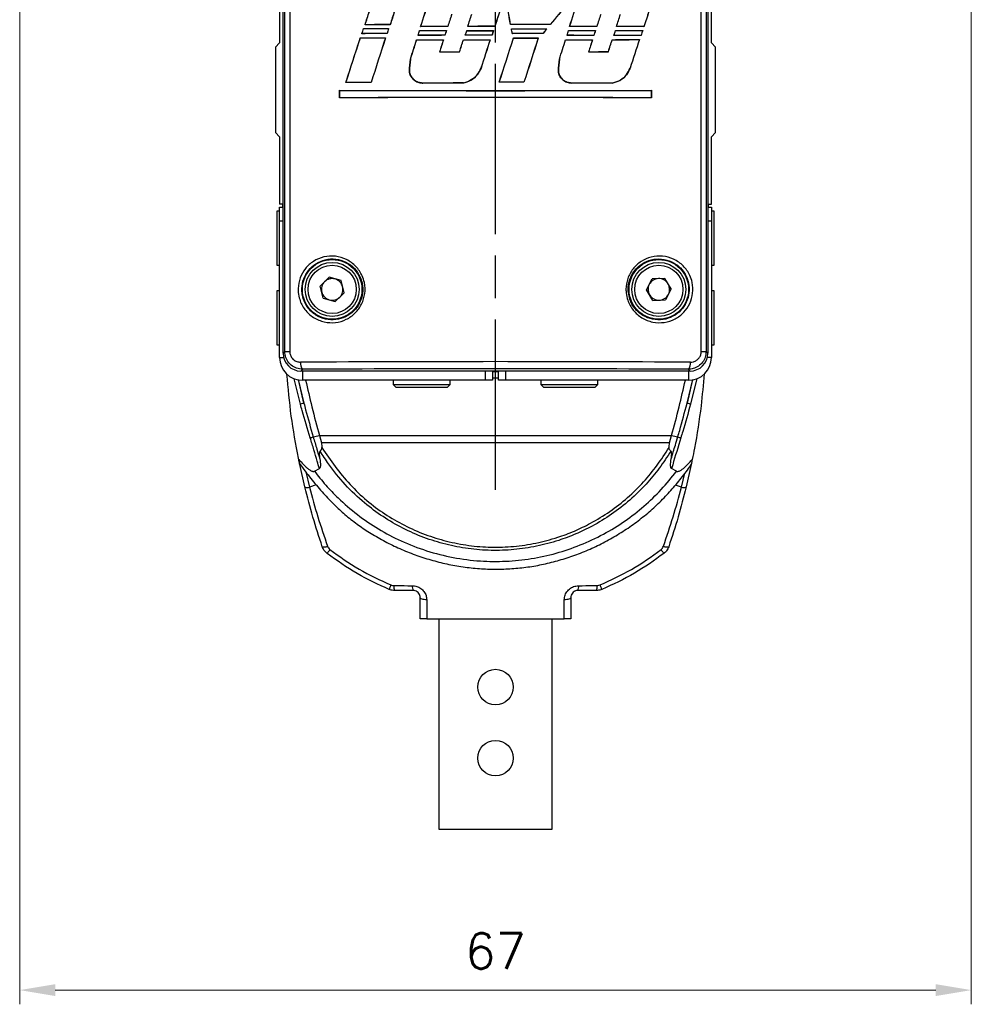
# Model space of a CAD drawing. Header units: millimetres. Extents: x 399 to 6076, y -1991 to 1602.
# Tile 84 of 256: x 4781 to 4848, y -1161 to -1092. Entities that reach past the tile are written whole.
import ezdxf

# ---------------------------------------------------------------- set-up
doc = ezdxf.new("R2010")
doc.units = ezdxf.units.MM
doc.linetypes.add('AM_ISO08W050', pattern=[18, 12, -1.5, 3, -1.5])
doc.layers.add('AM_5', color=3, linetype='Continuous', lineweight=25)
doc.layers.add('AM_7', color=4, linetype='AM_ISO08W050', lineweight=25)
doc.layers.add('S20', color=7, linetype='Continuous')
doc.styles.add('尺寸標註', font='romans.shx', dxfattribs={"bigfont": 'CHINESET.SHX'})
doc.dimstyles.new('CNS1$0', dxfattribs={"dimtxt": 2.5, "dimasz": 2.5, "dimexe": 1, "dimexo": 1, "dimgap": 1.5, "dimtad": 1, "dimtoh": 1, "dimdec": 1, "dimdsep": 46, "dimtxsty": '尺寸標註', "dimcen": 0, "dimclrd": 2, "dimclre": 2, "dimclrt": 1, "dimadec": 0, "dimazin": 2, "dimtp": 0.1, "dimtm": 0.1, "dimtfac": 0.71, "dimtdec": 1, "dimtmove": 0, "dimatfit": 0, "dimfxl": 0, "dimlwd": 13, "dimlwe": 13, "dimarcsym": 0})

# ---------------------------------------------------------------- blocks, each defined once
blk = doc.blocks.new('*D352')
at = {"layer": 'AM_5', "color": 2, "lineweight": 13}
for p, q in [((4780.655, -1063.644), (4780.655, -1161.48)), ((4847.655, -1063.644), (4847.655, -1161.48)), ((4783.155, -1160.48), (4845.155, -1160.48))]:
    blk.add_line(p, q, dxfattribs=at)
at = {"layer": 'AM_5', "color": 2}
for points in [[(4783.155, -1160.063), (4783.155, -1160.897), (4780.655, -1160.48)], [(4845.155, -1160.063), (4845.155, -1160.897), (4847.655, -1160.48)]]:
    blk.add_solid(points, dxfattribs=at)
at = {"layer": 'Defpoints', "color": 0}
for p in [(4780.655, -1062.644), (4847.655, -1062.644), (4847.655, -1160.48)]:
    blk.add_point(p, dxfattribs=at)
at = {"layer": 'AM_5', "color": 1, "insert": (4814.155, -1157.73), "char_height": 2.5, "attachment_point": 5, "style": '尺寸標註'}
blk.add_mtext('67', dxfattribs=at)
blk = doc.blocks.new('S20-左視-02')
at = {"layer": 'S20', "linetype": 'Continuous', "lineweight": 25}
for p, q in [((-14.95, -17.211), (-14.95, 30.239)), ((-14.829, -17.09), (-14.829, 30.118)), ((-14.487, 30.118), (-14.487, -17.09)), ((14.487, -17.09), (14.487, 30.118)), ((14.829, 30.118), (14.829, -17.09)), ((14.95, 30.239), (14.95, -17.211)), ((-15.2, 24.292), (-15.2, 4.639)), ((15.2, 4.639), (15.2, 24.292)), ((-9.289, 5.656), (-9.287, 5.652)), ((-9.187, 5.923), (-9.182, 5.926)), ((-7.523, 5.65), (-7.528, 5.646)), ((-7.414, 5.928), (-7.416, 5.932)), ((-5.271, 5.802), (-5.266, 5.806)), ((-3.357, 5.805), (-3.36, 5.809)), ((-1.951, 5.807), (-1.946, 5.81)), ((-0.045, 5.807), (-0.048, 5.811)), ((1.062, 5.939), (1.065, 5.942)), ((1.115, 5.639), (1.119, 5.636)), ((3.621, 5.642), (3.614, 5.638)), ((3.855, 5.936), (3.854, 5.939)), ((5.214, 5.802), (5.219, 5.806)), ((7.133, 5.798), (7.13, 5.801)), ((8.515, 5.794), (8.52, 5.797)), ((10.455, 5.786), (10.452, 5.79)), ((-9.518, 5.007), (-9.516, 5.004)), ((-9.407, 5.294), (-9.402, 5.298)), ((-7.746, 5.001), (-7.751, 4.998)), ((-7.636, 5.3), (-7.639, 5.303)), ((-5.551, 4.864), (-5.548, 4.861)), ((-5.45, 5.174), (-5.445, 5.178)), ((-5.34, 5.513), (-5.337, 5.51)), ((-3.664, 4.861), (-3.668, 4.857)), ((-3.561, 5.177), (-3.564, 5.181)), ((-3.453, 5.51), (-3.458, 5.507)), ((-2.259, 4.859), (-2.256, 4.856)), ((-2.13, 5.179), (-2.125, 5.182)), ((-2.023, 5.509), (-2.02, 5.505)), ((-0.379, 4.858), (-0.384, 4.855)), ((-0.249, 5.18), (-0.252, 5.183)), ((-0.143, 5.508), (-0.148, 5.504)), ((1.183, 5.311), (1.186, 5.314)), ((1.265, 4.99), (1.267, 4.986)), ((3.011, 4.991), (3.006, 4.988)), ((3.347, 5.309), (3.345, 5.312)), ((4.934, 4.863), (4.937, 4.859)), ((5.035, 5.175), (5.04, 5.178)), ((5.145, 5.513), (5.147, 5.509)), ((6.83, 4.867), (6.825, 4.864)), ((6.928, 5.17), (6.926, 5.174)), ((7.041, 5.517), (7.036, 5.514)), ((8.217, 4.871), (8.219, 4.868)), ((8.337, 5.166), (8.342, 5.17)), ((8.452, 5.522), (8.455, 5.518)), ((10.133, 4.878), (10.128, 4.875)), ((10.25, 5.159), (10.247, 5.163)), ((10.37, 5.529), (10.365, 5.525)), ((-15.2, 4.639), (-15.5, 4.339)), ((-15.5, 4.339), (-15.5, -1.661)), ((15.5, 4.339), (15.2, 4.639)), ((15.5, -1.661), (15.5, 4.339)), ((-6.061, 2.873), (-5.989, 3.505)), ((-5.986, 3.504), (-6.058, 2.873)), ((-5.989, 3.505), (-5.986, 3.504)), ((-3.936, 4.021), (-3.941, 4.017)), ((-2.532, 4.019), (-2.529, 4.016)), ((4.426, 2.873), (4.498, 3.505)), ((4.501, 3.504), (4.43, 2.873)), ((4.498, 3.505), (4.501, 3.504)), ((6.556, 4.026), (6.551, 4.023)), ((7.944, 4.03), (7.947, 4.026)), ((-6.061, 2.873), (-6.058, 2.873)), ((-1.019, 2.869), (-1.022, 2.87)), ((4.426, 2.873), (4.43, 2.873)), ((9.482, 2.863), (9.478, 2.865)), ((-10.538, 1.849), (-10.533, 1.852)), ((-8.755, 1.856), (-8.757, 1.859)), ((-5.119, 1.814), (-5.119, 1.818)), ((-2.26, 1.818), (-2.261, 1.822)), ((0.262, 1.87), (0.266, 1.874)), ((2.006, 1.87), (2.003, 1.873)), ((5.365, 1.814), (5.365, 1.817)), ((8.225, 1.806), (8.225, 1.81)), ((-10.98, 0.775), (-10.98, 1.307)), ((-10.98, 1.307), (-10.976, 1.303)), ((-10.98, 0.775), (-10.976, 0.779)), ((-10.976, 1.303), (-10.976, 0.779)), ((10.98, 1.307), (10.976, 1.303)), ((10.976, 0.779), (10.976, 1.303)), ((10.98, 0.775), (10.976, 0.779)), ((10.98, 1.307), (10.98, 0.775)), ((-15.5, -1.661), (-15.2, -1.961)), ((-15.2, -1.961), (-15.2, -6.711)), ((15.2, -1.961), (15.5, -1.661)), ((15.2, -6.711), (15.2, -1.961)), ((-14.95, -6.711), (-15.2, -6.711)), ((-15.2, -6.911), (-14.95, -6.911)), ((-15.2, -7.911), (-15.2, -6.911)), ((-15.008, -6.711), (-15.008, -6.911)), ((14.95, -6.711), (15.2, -6.711)), ((14.95, -6.911), (15.2, -6.911)), ((15.008, -6.911), (15.008, -6.711)), ((15.2, -6.911), (15.2, -7.911)), ((-15.4, -7.211), (-15.4, -11.011)), ((-15.2, -7.211), (-15.4, -7.211)), ((15.4, -7.211), (15.2, -7.211)), ((15.4, -9.138), (15.4, -7.211)), ((-14.95, -7.911), (-15.2, -7.911)), ((-15.2, -14.711), (-15.2, -7.911)), ((15.2, -7.911), (14.95, -7.911)), ((15.2, -7.911), (15.2, -14.711)), ((15.4, -11.011), (15.4, -9.138)), ((-15.4, -11.011), (-15.2, -11.011)), ((15.2, -11.011), (15.4, -11.011)), ((-12.346, -12.477), (-11.721, -11.861)), ((-12.125, -13.327), (-12.346, -12.477)), ((-10.875, -12.095), (-11.721, -11.861)), ((-10.654, -12.944), (-10.875, -12.095)), ((10.623, -12.74), (11.036, -11.966)), ((11.913, -11.937), (11.036, -11.966)), ((12.377, -12.682), (11.913, -11.937)), ((-15.4, -12.811), (-15.4, -16.611)), ((-15.2, -12.811), (-15.4, -12.811)), ((-10.654, -12.944), (-11.279, -13.56)), ((11.087, -13.485), (10.623, -12.74)), ((12.377, -12.682), (11.964, -13.456)), ((15.4, -12.811), (15.2, -12.811)), ((15.4, -14.738), (15.4, -12.811)), ((-12.125, -13.327), (-11.279, -13.56)), ((11.087, -13.485), (11.964, -13.456)), ((-15.2, -17.511), (-15.2, -14.711)), ((15.2, -14.711), (15.2, -17.511)), ((15.4, -16.611), (15.4, -14.738)), ((-15.4, -16.611), (-15.2, -16.611)), ((15.2, -16.611), (15.4, -16.611)), ((-14.95, -17.211), (-14.829, -17.09)), ((-14.829, -17.09), (-14.487, -17.09)), ((14.487, -17.09), (14.829, -17.09)), ((14.829, -17.09), (14.95, -17.211)), ((-15.2, -17.511), (-14.914, -17.511)), ((15.2, -17.511), (14.914, -17.511)), ((-13.575, -18.335), (-13.7, -18.461)), ((13.7, -18.461), (-13.7, -18.461)), ((-13.6, -18.461), (-13.6, -19.111)), ((-0.7, -19.111), (-0.7, -18.461)), ((0.242, -18.511), (-0.242, -18.511)), ((-0.2, -18.511), (-0.2, -19.111)), ((0.2, -19.111), (0.2, -18.511)), ((0.7, -18.461), (0.7, -19.111)), ((13.7, -18.461), (13.575, -18.335)), ((13.6, -18.461), (13.6, -19.111)), ((-13.731, -20.795), (-14.182, -19)), ((-13.903, -19.054), (-13.484, -20.73)), ((-13.484, -20.73), (-13.881, -19.044)), ((-0.7, -19.111), (-13.6, -19.111)), ((-7.2, -19.111), (-7.2, -19.411)), ((-7.2, -19.411), (-7, -19.611)), ((-7.2, -19.411), (-4.106, -19.411)), ((-4.106, -19.411), (-3.2, -19.411)), ((-3.4, -19.611), (-3.2, -19.411)), ((-3.2, -19.411), (-3.2, -19.111)), ((-0.2, -19.111), (-0.7, -19.111)), ((0.2, -18.969), (-0.2, -18.969)), ((0.7, -19.111), (0.2, -19.111)), ((13.6, -19.111), (0.7, -19.111)), ((3.2, -19.111), (3.2, -19.411)), ((3.2, -19.411), (3.4, -19.611)), ((3.2, -19.411), (6.294, -19.411)), ((6.294, -19.411), (7.2, -19.411)), ((7, -19.611), (7.2, -19.411)), ((7.2, -19.411), (7.2, -19.111)), ((13.881, -19.044), (13.484, -20.73)), ((13.484, -20.73), (13.904, -19.049)), ((14.184, -18.992), (13.731, -20.795)), ((-4.216, -19.611), (-7, -19.611)), ((-3.4, -19.611), (-4.216, -19.611)), ((6.184, -19.611), (3.4, -19.611)), ((7, -19.611), (6.184, -19.611)), ((-13.484, -20.73), (-13.731, -20.795)), ((13.731, -20.795), (13.484, -20.73)), ((-12.402, -22.998), (-12.249, -23.514)), ((-12.402, -22.998), (12.402, -22.998)), ((12.249, -23.514), (-12.249, -23.514)), ((12.249, -23.514), (12.402, -22.998)), ((-13.422, -26.62), (-13.78, -25.044)), ((-13.36, -25.559), (-13.096, -26.632)), ((-12.75, -25.513), (-12.402, -25.332)), ((12.75, -25.513), (12.402, -25.332)), ((13.78, -25.044), (13.422, -26.62)), ((13.096, -26.632), (13.335, -25.659)), ((-12.629, -26.473), (-13.096, -26.632)), ((13.096, -26.632), (12.67, -26.487)), ((-5.8, -33.911), (-7.105, -33.911)), ((7.105, -33.911), (5.8, -33.911)), ((-5.3, -35.911), (-5.3, -34.411)), ((5.3, -34.411), (5.3, -35.911)), ((-4, -35.911), (-4, -50.711)), ((4, -50.711), (4, -35.911)), ((-4, -50.711), (4, -50.711))]:
    blk.add_line(p, q, dxfattribs=at)
at = {"layer": 'S20', "linetype": 'Continuous', "lineweight": 25, "flags": 128}
for points in [[(-11.654, -31.03), (-11.698, -31.086), (-11.738, -31.138), (-11.773, -31.184), (-11.804, -31.224), (-11.828, -31.255), (-11.846, -31.279), (-11.857, -31.293), (-11.861, -31.298)], [(11.861, -31.298), (11.857, -31.293), (11.846, -31.279), (11.828, -31.255), (11.804, -31.224), (11.773, -31.184), (11.738, -31.138), (11.698, -31.086), (11.654, -31.03)], [(-7.359, -33.522), (-7.387, -33.587), (-7.412, -33.648), (-7.434, -33.702), (-7.453, -33.748), (-7.469, -33.785), (-7.48, -33.812), (-7.487, -33.828), (-7.489, -33.834)], [(7.489, -33.834), (7.487, -33.828), (7.48, -33.812), (7.469, -33.785), (7.453, -33.748), (7.434, -33.702), (7.412, -33.648), (7.387, -33.587), (7.359, -33.522)], [(-4.84, -34.564), (-4.931, -34.559), (-5.019, -34.549), (-5.098, -34.534), (-5.167, -34.515), (-5.224, -34.492), (-5.266, -34.467), (-5.291, -34.439), (-5.3, -34.411)], [(5.3, -34.411), (5.291, -34.439), (5.266, -34.467), (5.224, -34.492), (5.167, -34.515), (5.098, -34.534), (5.019, -34.549), (4.931, -34.559), (4.84, -34.564)]]:
    blk.add_lwpolyline(points, dxfattribs=at)
at = {"layer": 'S20', "linetype": 'Continuous', "lineweight": 25}
for centre, radius in [((-11.5, -12.711), 2.1), ((-11.5, -12.711), 1.9), ((-11.5, -12.711), 1.7), ((11.5, -12.711), 2.1), ((11.5, -12.711), 1.9), ((11.5, -12.711), 1.7), ((0, -40.711), 1.25), ((0, -45.711), 1.25)]:
    blk.add_circle(centre, radius, dxfattribs=at)
for centre, radius, start, end in [((-11.5, -12.711), 0.76, 134.59103, 194.59103), ((-11.5, -12.711), 0.76, 74.59103, 134.59103), ((-11.5, -12.711), 0.76, 14.59103, 74.59103), ((11.5, -12.711), 0.76, 151.89221, 211.89221), ((11.5, -12.711), 0.76, 91.89221, 151.89221), ((11.5, -12.711), 0.76, 31.89221, 91.89221), ((11.5, -12.711), 0.76, 331.89221, 31.89221), ((-11.5, -12.711), 0.76, 194.59103, 254.59103), ((-11.5, -12.711), 0.76, 314.59103, 14.59103), ((11.5, -12.711), 0.76, 211.89221, 271.89221), ((11.5, -12.711), 0.76, 271.89221, 331.89221), ((-11.5, -12.711), 0.76, 254.59103, 314.59103), ((-13.6, -17.511), 1.6, 180, 270), ((-13.178, -17.944), 0.558, 168.79548, 224.60772), ((13.178, -17.944), 0.558, 315.39228, 11.20452), ((13.6, -17.511), 1.6, 270, 0), ((-16.442, -12.676), 11.023, 287.94268, 289.09158), ((-13.3, -19.898), 3.228, 278.26185, 286.16266), ((13.3, -19.898), 3.228, 253.83734, 261.73815), ((16.442, -12.676), 11.023, 250.90842, 252.05732), ((-13.245, -26.239), 0.42, 244.95743, 290.71646), ((13.245, -26.239), 0.42, 249.28354, 295.04257), ((-12.053, -30.335), 0.513, 253.64489, 296.32164), ((12.053, -30.335), 0.513, 243.67836, 286.35511), ((-6.521, -33.629), 0.648, 174.06481, 205.78968), ((-5.175, -33.638), 0.682, 174.62223, 203.57157), ((5.175, -33.638), 0.682, 336.42843, 5.37777), ((6.521, -33.629), 0.648, 334.21032, 5.93519)]:
    blk.add_arc(centre, radius, start, end, dxfattribs=at)
for centre, major_axis, ratio, start_param, end_param in [((0, 7.273), (-45.743, 244.773), 0.003206, 4.706339, 4.718013), ((0, 7.273), (-45.943, 245.843), 0.003206, 4.706376, 4.717971), ((0, 0.027), (45.946, 55.561), 0.011124, 1.421435, 1.473379), ((0, 0.027), (45.746, 55.319), 0.011124, 1.420671, 1.472975), ((0, 24.775), (45.744, 142.233), 0.005344, 4.580314, 4.593694), ((0, 24.775), (45.944, 142.854), 0.005344, 4.580925, 4.594213), ((0, -7.814), (45.744, 142.233), 0.005344, 4.809988, 4.823334), ((0, -7.814), (45.944, 142.854), 0.005344, 4.809594, 4.822849), ((0, 37.034), (45.744, 142.233), 0.005344, 4.493591, 4.500344), ((0, 37.034), (45.944, 142.854), 0.005344, 4.494592, 4.501314), ((0, 26.399), (45.944, 142.854), 0.005344, 1.709655, 1.716284), ((0, 26.399), (45.744, 142.233), 0.005344, 1.710283, 1.716942), ((0, 13.64), (45.944, 142.854), 0.005344, 1.621413, 1.627362), ((0, 13.64), (45.744, 142.233), 0.005344, 1.621652, 1.627626), ((0, 14.476), (45.744, 142.233), 0.005344, 4.653122, 4.659098), ((0, 14.476), (45.944, 142.854), 0.005344, 4.653413, 4.659362), ((0, 3.34), (45.944, 142.854), 0.005344, 1.547839, 1.555218), ((0, 3.34), (45.744, 142.233), 0.005344, 1.547738, 1.555167), ((0, -18.949), (45.944, 142.854), 0.005344, 1.392351, 1.398378), ((0, -18.949), (45.744, 142.233), 0.005344, 1.39158, 1.397634), ((0, -18.114), (45.744, 142.233), 0.005344, 4.882996, 4.889043), ((0, -18.114), (45.944, 142.854), 0.005344, 4.882279, 4.888299), ((0, -29.249), (45.944, 142.854), 0.005344, 1.316983, 1.324708), ((0, -29.249), (45.744, 142.233), 0.005344, 1.315848, 1.323628), ((0, 36.805), (45.744, 140.962), 0.005388, 4.488687, 4.49132), ((0, 36.805), (45.944, 141.578), 0.005388, 4.489711, 4.49228), ((0, 6.438), (45.75, 0), 0.017455, 4.507921, 4.547201), ((0, 6.438), (45.95, 0), 0.017455, 4.508881, 4.54782), ((0, 5.14), (45.75, 0), 0.017455, 1.733558, 1.772979), ((0, 5.14), (45.95, 0), 0.017455, 1.7329, 1.771978), ((0, 26.274), (45.944, 141.578), 0.005388, 1.718764, 1.721214), ((0, 26.274), (45.744, 140.962), 0.005388, 1.719383, 1.721895), ((0, 5.009), (45.75, 0), 0.017455, 1.644242, 1.686256), ((0, 5.009), (45.95, 0), 0.017455, 1.643977, 1.685645), ((0, 5.009), (45.75, 0), 0.017455, 1.571783, 1.613448), ((0, 5.009), (45.95, 0), 0.017455, 1.571834, 1.613157), ((0, 5.14), (45.75, 0), 0.017455, 1.486425, 1.54759), ((0, 5.14), (45.95, 0), 0.017455, 1.486829, 1.547627), ((0, 6.438), (45.75, 0), 0.017455, 4.736765, 4.791624), ((0, 7.097), (-45.743, 222.247), 0.003519, 4.703629, 4.705108), ((0, 6.438), (45.95, 0), 0.017455, 4.736752, 4.791116), ((0, 7.097), (-45.943, 223.219), 0.003519, 4.70368, 4.705121), ((0, -0.008), (45.946, 55.808), 0.011094, 1.478595, 1.484459), ((0, -0.008), (45.746, 55.565), 0.011094, 1.478086, 1.484104), ((0, 5.009), (45.75, 0), 0.017455, 1.41425, 1.456582), ((0, 5.009), (45.95, 0), 0.017455, 1.414993, 1.456976), ((0, 5.009), (45.75, 0), 0.017455, 1.340243, 1.383574), ((0, 5.009), (45.95, 0), 0.017455, 1.341323, 1.384291), ((0, 37.144), (45.744, 142.233), 0.005344, 4.463338, 4.486195), ((0, 37.144), (45.944, 142.854), 0.005344, 4.464479, 4.487179), ((0, 5.788), (45.75, 0), 0.017455, 4.50281, 4.542254), ((0, 5.788), (45.95, 0), 0.017455, 4.503794, 4.542895), ((0, 4.512), (45.75, 0), 0.017455, 1.738496, 1.777897), ((0, 4.512), (45.95, 0), 0.017455, 1.737816, 1.776873), ((0, 26.509), (45.944, 142.854), 0.005344, 1.723675, 1.745938), ((0, 26.509), (45.744, 142.233), 0.005344, 1.724316, 1.746729), ((0, 24.707), (45.744, 142.233), 0.005344, 4.564485, 4.57414), ((0, 24.707), (45.944, 142.854), 0.005344, 4.565135, 4.574729), ((0, 5.657), (45.75, 0), 0.017455, 4.590756, 4.632225), ((0, 5.657), (45.95, 0), 0.017455, 4.591344, 4.63247), ((0, 24.532), (45.744, 140.962), 0.005388, 4.576376, 4.578805), ((0, 4.381), (45.75, 0), 0.017455, 1.648712, 1.690208), ((0, 24.532), (45.944, 141.578), 0.005388, 4.577004, 4.579373), ((0, 4.381), (45.95, 0), 0.017455, 1.648427, 1.68958), ((0, 6.306), (45.75, 0), 0.017455, 4.595406, 4.636839), ((0, 6.306), (45.95, 0), 0.017455, 4.595974, 4.637063), ((0, 13.569), (45.944, 141.578), 0.005388, 1.634114, 1.64006), ((0, 13.569), (45.744, 140.962), 0.005388, 1.634359, 1.640331), ((0, 13.569), (45.944, 141.578), 0.005388, 1.629521, 1.631826), ((0, 13.569), (45.744, 140.962), 0.005388, 1.629745, 1.63211), ((0, 14.402), (45.744, 140.962), 0.005388, 4.640416, 4.646392), ((0, 14.402), (45.944, 141.578), 0.005388, 4.640713, 4.646662), ((0, 5.657), (45.75, 0), 0.017455, 4.662993, 4.704107), ((0, 5.657), (45.95, 0), 0.017455, 4.663264, 4.704039), ((0, 14.324), (45.744, 140.962), 0.005388, 4.649215, 4.651559), ((0, 4.381), (45.75, 0), 0.017455, 1.576244, 1.617369), ((0, 14.324), (45.944, 141.578), 0.005388, 4.649523, 4.651807), ((0, 4.381), (45.95, 0), 0.017455, 1.576275, 1.617061), ((0, 6.306), (45.75, 0), 0.017455, 4.66816, 4.709269), ((0, 6.306), (45.95, 0), 0.017455, 4.668408, 4.709178), ((0, 3.429), (45.944, 142.854), 0.005344, 1.562531, 1.576424), ((0, 3.429), (45.744, 142.233), 0.005344, 1.562463, 1.57645), ((0, 3.361), (45.944, 141.578), 0.005388, 1.557406, 1.559674), ((0, 3.361), (45.744, 140.962), 0.005388, 1.557315, 1.559643), ((0, 3.665), (45.744, 142.233), 0.005344, 4.70149, 4.723424), ((0, 3.665), (45.944, 142.854), 0.005344, 4.70157, 4.723359), ((0, 4.512), (45.75, 0), 0.017455, 1.497579, 1.544941), ((0, 4.512), (45.95, 0), 0.017455, 1.497934, 1.544992), ((0, 5.788), (45.75, 0), 0.017455, 4.740039, 4.778249), ((0, 5.788), (45.95, 0), 0.017455, 4.739974, 4.777857), ((0, -6.97), (45.944, 142.854), 0.005344, 1.488713, 1.510576), ((0, -6.97), (45.744, 142.233), 0.005344, 1.488321, 1.510329), ((0, -7.882), (45.744, 142.233), 0.005344, 4.794251, 4.803836), ((0, -7.882), (45.944, 142.854), 0.005344, 4.793895, 4.80342), ((0, 5.657), (45.75, 0), 0.017455, 4.820451, 4.862229), ((0, 5.657), (45.95, 0), 0.017455, 4.820035, 4.861465), ((0, -7.767), (45.744, 140.962), 0.005388, 4.806074, 4.808483), ((0, 4.381), (45.75, 0), 0.017455, 1.418774, 1.46051), ((0, -7.767), (45.944, 141.578), 0.005388, 4.805698, 4.808046), ((0, 4.381), (45.95, 0), 0.017455, 1.419497, 1.460886), ((0, 6.306), (45.75, 0), 0.017455, 4.825084, 4.866908), ((0, 6.306), (45.95, 0), 0.017455, 4.824647, 4.866123), ((0, -18.73), (45.944, 141.578), 0.005388, 1.405119, 1.411142), ((0, -18.73), (45.744, 140.962), 0.005388, 1.404355, 1.410405), ((0, -18.73), (45.944, 141.578), 0.005388, 1.400461, 1.402896), ((0, -18.73), (45.744, 140.962), 0.005388, 1.399676, 1.402173), ((0, -17.897), (45.744, 140.962), 0.005388, 4.870322, 4.876367), ((0, -17.897), (45.944, 141.578), 0.005388, 4.869612, 4.875629), ((0, 5.657), (45.75, 0), 0.017455, 4.892968, 4.935719), ((0, 5.657), (45.95, 0), 0.017455, 4.892231, 4.93462), ((0, -17.974), (45.744, 140.962), 0.005388, 4.879046, 4.881601), ((0, 4.381), (45.75, 0), 0.017455, 1.344838, 1.387538), ((0, -17.974), (45.944, 141.578), 0.005388, 4.878347, 4.88084), ((0, 4.381), (45.95, 0), 0.017455, 1.345896, 1.388237), ((0, 6.306), (45.75, 0), 0.017455, 4.898202, 4.941048), ((0, 6.306), (45.95, 0), 0.017455, 4.897441, 4.939924), ((0, -29.161), (45.944, 142.854), 0.005344, 1.33195, 1.346412), ((0, -29.161), (45.744, 142.233), 0.005344, 1.330851, 1.345415), ((0, -28.937), (45.944, 141.578), 0.005388, 1.32666, 1.329295), ((0, -28.937), (45.744, 140.962), 0.005388, 1.325536, 1.328236), ((0, 4.816), (45.95, 0), 0.017455, 4.626524, 4.657314), ((0, 4.816), (45.75, 0), 0.017455, 4.626253, 4.657018), ((0, 4.816), (45.95, 0), 0.017455, 4.855442, 4.886213), ((0, 4.816), (45.75, 0), 0.017455, 4.85618, 4.886923), ((0, 1.072), (45.75, 0), 0.017455, 1.763345, 1.803232), ((0, 1.072), (45.95, 0), 0.017455, 1.762553, 1.802091), ((0, 1.021), (45.95, 0), 0.017455, 1.620014, 1.682439), ((0, 1.021), (45.75, 0), 0.017455, 1.620222, 1.682929), ((0, 1.072), (45.75, 0), 0.017455, 1.526945, 1.56508), ((0, 1.072), (45.95, 0), 0.017455, 1.527191, 1.565), ((0, 1.021), (45.95, 0), 0.017455, 1.39083, 1.453772), ((0, 1.021), (45.75, 0), 0.017455, 1.390027, 1.453257), ((0, 2.082), (45.75, 0), 0.017455, 4.470022, 4.954756), ((0, 0), (45.75, 0), 0.017455, 1.328429, 1.813163), ((0, 2.082), (45.95, 0), 0.017455, 4.471179, 4.953599), ((0, 0), (45.95, 0), 0.017455, 1.329586, 1.812007), ((-13.7, -17.21), (0.884, 0.884), 0.999695, 2.356347, 3.926839), ((13.7, -17.21), (-0.884, 0.884), 0.999695, 2.356347, 3.926839), ((0, -18.589), (45.75, 0), 0.017264, 1.266105, 1.875488), ((0, -19.089), (45.25, 0), 0.017455, 1.266105, 1.875488)]:
    blk.add_ellipse(centre, major_axis=major_axis, ratio=ratio, start_param=start_param, end_param=end_param, dxfattribs=at)
for points, knots in [([(-5.119, 1.814), (-5.226, 1.824), (-5.439, 1.843), (-5.724, 2.005), (-5.938, 2.245), (-6.069, 2.548), (-6.064, 2.764), (-6.061, 2.873)], [0, 0, 0, 0, 0.199498, 0.39943, 0.598968, 0.797117, 1, 1, 1, 1]), ([(-6.058, 2.873), (-6.061, 2.774), (-6.068, 2.569), (-5.952, 2.275), (-5.75, 2.03), (-5.475, 1.866), (-5.252, 1.818), (-5.133, 1.818), (-5.119, 1.818)], [0, 0, 0, 0, 0.185394, 0.381121, 0.577391, 0.775181, 0.97443, 1, 1, 1, 1]), ([(-2.261, 1.822), (-2.083, 1.875), (-1.726, 1.982), (-1.278, 2.356), (-1.108, 2.697), (-1.022, 2.87)], [0, 0, 0, 0, 0.327688, 0.65864, 1, 1, 1, 1]), ([(-1.019, 2.869), (-1.098, 2.707), (-1.26, 2.376), (-1.7, 1.99), (-2.07, 1.877), (-2.26, 1.818)], [0, 0, 0, 0, 0.318743, 0.649239, 1, 1, 1, 1]), ([(5.365, 1.814), (5.259, 1.824), (5.046, 1.844), (4.762, 2.006), (4.548, 2.247), (4.418, 2.549), (4.424, 2.764), (4.426, 2.873)], [0, 0, 0, 0, 0.199762, 0.39998, 0.599388, 0.797655, 1, 1, 1, 1]), ([(4.43, 2.873), (4.427, 2.773), (4.42, 2.568), (4.537, 2.273), (4.74, 2.029), (5.026, 1.853), (5.248, 1.829), (5.365, 1.817)], [0, 0, 0, 0, 0.186571, 0.383704, 0.58106, 0.779173, 1, 1, 1, 1]), ([(8.225, 1.81), (8.406, 1.863), (8.769, 1.971), (9.221, 2.348), (9.393, 2.693), (9.478, 2.865)], [0, 0, 0, 0, 0.331413, 0.666845, 1, 1, 1, 1]), ([(9.482, 2.863), (9.403, 2.702), (9.241, 2.372), (8.799, 1.982), (8.423, 1.867), (8.225, 1.806)], [0, 0, 0, 0, 0.311524, 0.637833, 1, 1, 1, 1]), ([(-13.883, -12.939), (-13.889, -12.839), (-13.909, -12.488), (-13.785, -11.883), (-13.407, -11.215), (-12.826, -10.695), (-12.088, -10.383), (-11.268, -10.333), (-10.471, -10.568), (-9.804, -11.058), (-9.402, -11.656), (-9.189, -12.318), (-9.161, -13.014), (-9.39, -13.767), (-9.85, -14.405), (-10.496, -14.861), (-11.264, -15.085), (-12.075, -15.042), (-12.838, -14.725), (-13.446, -14.164), (-13.788, -13.525), (-13.857, -13.098), (-13.883, -12.939)], [0, 0, 0, 0, 0.020071, 0.070535, 0.121149, 0.173488, 0.22813, 0.284404, 0.340845, 0.396173, 0.449949, 0.483399, 0.535085, 0.586787, 0.638698, 0.691384, 0.745301, 0.800646, 0.857028, 0.91326, 0.967791, 1, 1, 1, 1]), ([(9.199, -12.957), (9.193, -12.873), (9.168, -12.531), (9.276, -11.927), (9.653, -11.237), (10.236, -10.706), (10.967, -10.39), (11.772, -10.331), (12.564, -10.547), (13.243, -11.022), (13.663, -11.625), (13.886, -12.29), (13.92, -12.979), (13.711, -13.717), (13.277, -14.354), (12.652, -14.827), (11.885, -15.077), (11.06, -15.056), (10.285, -14.752), (9.669, -14.206), (9.306, -13.57), (9.229, -13.132), (9.199, -12.957)], [0, 0, 0, 0, 0.016927, 0.06865, 0.120407, 0.172743, 0.226156, 0.280973, 0.337063, 0.393533, 0.448862, 0.483568, 0.533984, 0.584408, 0.635338, 0.688254, 0.743418, 0.799884, 0.856136, 0.911078, 0.964488, 1, 1, 1, 1]), ([(-13.623, -12.919), (-13.6, -13.064), (-13.538, -13.451), (-13.348, -13.807), (-13.05, -14.203), (-12.671, -14.553), (-11.978, -14.843), (-11.24, -14.882), (-10.54, -14.678), (-9.951, -14.261), (-9.531, -13.677), (-9.323, -12.988), (-9.348, -12.352), (-9.543, -11.746), (-9.909, -11.198), (-10.517, -10.75), (-11.243, -10.536), (-11.99, -10.582), (-12.661, -10.867), (-13.19, -11.343), (-13.534, -11.954), (-13.647, -12.507), (-13.628, -12.828), (-13.623, -12.919)], [0, 0, 0, 0, 0.03217, 0.0858, 0.086693, 0.142968, 0.199422, 0.254819, 0.308746, 0.361409, 0.413286, 0.464955, 0.516611, 0.55004, 0.60378, 0.659083, 0.715534, 0.771862, 0.826574, 0.878955, 0.929555, 0.979958, 1, 1, 1, 1]), ([(9.357, -12.936), (9.385, -13.096), (9.454, -13.494), (9.661, -13.856), (9.964, -14.239), (10.348, -14.579), (11.053, -14.856), (11.805, -14.875), (12.503, -14.646), (13.072, -14.214), (13.467, -13.631), (13.657, -12.956), (13.626, -12.326), (13.423, -11.718), (13.04, -11.166), (12.423, -10.731), (11.702, -10.534), (10.969, -10.588), (10.303, -10.877), (9.771, -11.363), (9.428, -11.994), (9.329, -12.547), (9.352, -12.859), (9.357, -12.936)], [0, 0, 0, 0, 0.0354904, 0.0884004, 0.0888719, 0.1437842, 0.2000361, 0.2565461, 0.3117806, 0.3647506, 0.4156822, 0.4660536, 0.5163992, 0.5510742, 0.6064064, 0.6629381, 0.7190981, 0.7739521, 0.8273607, 0.8796674, 0.93139, 0.9830823, 1, 1, 1, 1]), ([(-13.575, -18.335), (-13.722, -18.321), (-14.017, -18.292), (-14.407, -18.057), (-14.688, -17.717), (-14.815, -17.372), (-14.825, -17.16), (-14.829, -17.09)], [0, 0, 0, 0, 0.226273, 0.45439, 0.678682, 0.892716, 1, 1, 1, 1]), ([(-14.487, -17.09), (-14.485, -17.132), (-14.479, -17.26), (-14.401, -17.468), (-14.229, -17.671), (-13.993, -17.81), (-13.814, -17.827), (-13.725, -17.835)], [0, 0, 0, 0, 0.104908, 0.315132, 0.538429, 0.76906, 1, 1, 1, 1]), ([(14.829, -17.09), (14.816, -17.224), (14.791, -17.491), (14.595, -17.85), (14.303, -18.132), (13.946, -18.306), (13.692, -18.326), (13.575, -18.335)], [0, 0, 0, 0, 0.202858, 0.404289, 0.60797, 0.820186, 1, 1, 1, 1]), ([(13.725, -17.835), (13.796, -17.83), (13.95, -17.819), (14.166, -17.715), (14.344, -17.547), (14.464, -17.332), (14.48, -17.17), (14.487, -17.09)], [0, 0, 0, 0, 0.183614, 0.398831, 0.602682, 0.801493, 1, 1, 1, 1]), ([(-13.854, -24.684), (-13.86, -24.656), (-14.065, -23.642), (-14.414, -21.646), (-14.596, -19.661), (-14.687, -18.677)], [0, 0, 0, 0, 0.014156, 0.511204, 1, 1, 1, 1]), ([(14.69, -18.664), (14.624, -19.414), (14.469, -21.164), (14.153, -23.17), (13.906, -24.421), (13.854, -24.684)], [0, 0, 0, 0, 0.371515, 0.867499, 1, 1, 1, 1]), ([(-13.372, -19.111), (-13.226, -19.738), (-12.924, -21.039), (-12.58, -22.33), (-12.402, -22.998)], [0, 0, 0, 0, 0.481975, 1, 1, 1, 1]), ([(12.402, -22.998), (12.58, -22.329), (12.924, -21.039), (13.226, -19.737), (13.372, -19.111)], [0, 0, 0, 0, 0.518269, 1, 1, 1, 1]), ([(-13.046, -23.163), (-13.24, -22.526), (-13.48, -21.74), (-13.691, -20.946), (-13.731, -20.795)], [0, 0, 0, 0, 0.809536, 1, 1, 1, 1]), ([(-13.484, -20.73), (-13.445, -20.88), (-13.243, -21.671), (-13.018, -22.457), (-12.836, -23.092)], [0, 0, 0, 0, 0.190528, 1, 1, 1, 1]), ([(12.836, -23.092), (12.88, -22.943), (13.11, -22.159), (13.316, -21.369), (13.484, -20.73)], [0, 0, 0, 0, 0.19044, 1, 1, 1, 1]), ([(13.731, -20.795), (13.556, -21.437), (13.34, -22.23), (13.093, -23.013), (13.046, -23.163)], [0, 0, 0, 0, 0.809464, 1, 1, 1, 1]), ([(-12.402, -25.332), (-12.45, -25.16), (-12.574, -24.721), (-12.781, -23.996), (-12.956, -23.447), (-13.046, -23.163)], [0, 0, 0, 0, 0.237038, 0.604596, 1, 1, 1, 1]), ([(-12.836, -23.092), (-12.75, -23.38), (-12.597, -23.895), (-12.442, -24.409), (-12.373, -24.636)], [0, 0, 0, 0, 0.559734, 1, 1, 1, 1]), ([(-12.249, -23.514), (-12.249, -23.521), (-12.241, -23.633), (-12.232, -23.745), (-12.224, -23.85)], [0, 0, 0, 0, 0.061971, 1, 1, 1, 1]), ([(12.224, -23.85), (12.232, -23.745), (12.241, -23.633), (12.249, -23.521), (12.249, -23.514)], [0, 0, 0, 0, 0.938029, 1, 1, 1, 1]), ([(12.373, -24.636), (12.47, -24.316), (12.625, -23.802), (12.778, -23.288), (12.836, -23.092)], [0, 0, 0, 0, 0.620687, 1, 1, 1, 1]), ([(13.046, -23.163), (12.852, -23.799), (12.631, -24.521), (12.426, -25.246), (12.402, -25.332)], [0, 0, 0, 0, 0.881784, 1, 1, 1, 1]), ([(-12.35, -24.099), (-12.359, -24.11), (-12.385, -24.141), (-12.413, -24.279), (-12.402, -24.449), (-12.38, -24.591), (-12.373, -24.636)], [0, 0, 0, 0, 0.0862768, 0.2359182, 0.7617437, 1, 1, 1, 1]), ([(-12.35, -24.099), (-12.341, -24.09), (-12.309, -24.062), (-12.26, -24.009), (-12.222, -23.929), (-12.223, -23.876), (-12.224, -23.85)], [0, 0, 0, 0, 0.138729, 0.480914, 0.741371, 1, 1, 1, 1]), ([(12.35, -24.099), (12.082, -24.502), (11.547, -25.309), (10.593, -26.479), (9.469, -27.567), (8.192, -28.561), (6.908, -29.348), (5.653, -29.95), (4.352, -30.438), (2.898, -30.822), (1.301, -31.059), (-0.313, -31.117), (-1.922, -30.988), (-3.507, -30.682), (-5.051, -30.204), (-6.532, -29.551), (-7.933, -28.736), (-9.304, -27.72), (-10.602, -26.482), (-11.622, -25.231), (-12.154, -24.402), (-12.349, -24.099), (-12.35, -24.099)], [0, 0, 0, 0, 0.049005, 0.097954, 0.15237, 0.206957, 0.261371, 0.304457, 0.347544, 0.401817, 0.456257, 0.510522, 0.564794, 0.619239, 0.673516, 0.727988, 0.782636, 0.837111, 0.900338, 0.963566, 0.999901, 1, 1, 1, 1]), ([(-12.224, -23.85), (-11.92, -24.302), (-11.313, -25.207), (-10.266, -26.464), (-9.096, -27.587), (-7.803, -28.542), (-6.427, -29.346), (-4.97, -29.99), (-3.451, -30.461), (-1.891, -30.763), (-0.308, -30.89), (1.28, -30.833), (2.851, -30.599), (4.282, -30.221), (5.562, -29.74), (6.796, -29.147), (8.059, -28.371), (9.314, -27.392), (10.436, -26.302), (11.398, -25.107), (11.948, -24.269), (12.224, -23.85)], [0, 0, 0, 0, 0.055431, 0.110929, 0.166196, 0.220121, 0.274218, 0.328139, 0.381884, 0.435795, 0.489534, 0.543264, 0.597169, 0.650907, 0.693563, 0.736219, 0.790077, 0.844108, 0.897969, 0.948948, 1, 1, 1, 1]), ([(12.35, -24.099), (12.319, -24.071), (12.271, -24.028), (12.227, -23.942), (12.221, -23.885), (12.223, -23.855), (12.224, -23.85)], [0, 0, 0, 0, 0.447568, 0.696384, 0.945697, 1, 1, 1, 1]), ([(12.373, -24.636), (12.383, -24.575), (12.399, -24.463), (12.408, -24.302), (12.399, -24.186), (12.37, -24.119), (12.355, -24.103), (12.35, -24.099)], [0, 0, 0, 0, 0.327027, 0.596697, 0.867964, 0.959958, 1, 1, 1, 1]), ([(-13.788, -25.005), (-13.788, -25.004), (-13.789, -25.001), (-13.807, -24.914), (-13.832, -24.795), (-13.85, -24.705), (-13.854, -24.684)], [0, 0, 0, 0, 0.177015, 0.448465, 0.875266, 1, 1, 1, 1]), ([(-13.854, -24.684), (-13.747, -24.802), (-13.566, -24.999), (-13.321, -25.234), (-13.126, -25.396), (-12.976, -25.49), (-12.859, -25.527), (-12.795, -25.53), (-12.762, -25.517), (-12.75, -25.513)], [0, 0, 0, 0, 0.329088, 0.5516686, 0.7031116, 0.8601047, 0.9214598, 0.9715953, 1, 1, 1, 1]), ([(-12.373, -24.636), (-12.348, -24.797), (-12.318, -24.989), (-12.335, -25.207), (-12.353, -25.277), (-12.38, -25.318), (-12.396, -25.328), (-12.402, -25.332)], [0, 0, 0, 0, 0.661138, 0.787909, 0.915481, 0.968326, 1, 1, 1, 1]), ([(12.402, -25.332), (12.393, -25.326), (12.372, -25.311), (12.34, -25.243), (12.313, -25.017), (12.347, -24.802), (12.373, -24.636)], [0, 0, 0, 0, 0.0465239, 0.1171896, 0.316629, 1, 1, 1, 1]), ([(12.75, -25.513), (12.768, -25.519), (12.811, -25.534), (12.926, -25.513), (13.126, -25.403), (13.384, -25.186), (13.635, -24.925), (13.79, -24.755), (13.854, -24.684)], [0, 0, 0, 0, 0.042133, 0.101962, 0.251454, 0.525861, 0.80165, 1, 1, 1, 1]), ([(13.854, -24.684), (13.841, -24.749), (13.818, -24.865), (13.795, -24.971), (13.786, -25.014), (13.788, -25.007), (13.788, -25.006)], [0, 0, 0, 0, 0.398581, 0.715965, 0.947151, 1, 1, 1, 1]), ([(-13.783, -25.002), (-13.525, -25.348), (-13.024, -26.021), (-12.246, -26.947), (-11.48, -27.762), (-10.693, -28.498), (-9.869, -29.157), (-8.971, -29.776), (-8.021, -30.343), (-7.002, -30.859), (-5.941, -31.307), (-4.844, -31.685), (-3.72, -31.988), (-2.578, -32.213), (-1.426, -32.358), (-0.274, -32.421), (0.871, -32.403), (2.001, -32.304), (3.117, -32.125), (4.223, -31.868), (5.319, -31.533), (6.398, -31.12), (7.453, -30.632), (8.475, -30.07), (9.456, -29.44), (10.387, -28.746), (11.261, -27.994), (12.072, -27.191), (12.818, -26.331), (13.392, -25.606), (13.712, -25.159), (13.81, -25.022)], [0, 0, 0, 0, 0.039759, 0.077277, 0.111267, 0.142708, 0.176377, 0.208381, 0.24306, 0.278108, 0.313476, 0.349081, 0.384823, 0.420579, 0.456218, 0.49164, 0.526763, 0.561511, 0.595995, 0.630785, 0.665955, 0.701431, 0.737124, 0.77293, 0.808716, 0.844362, 0.879772, 0.914872, 0.949339, 0.984501, 1, 1, 1, 1]), ([(-12.75, -25.513), (-12.49, -25.842), (-11.97, -26.499), (-10.97, -27.534), (-9.742, -28.592), (-8.254, -29.606), (-6.624, -30.468), (-4.859, -31.146), (-2.985, -31.62), (-1.112, -31.864), (0.731, -31.881), (2.52, -31.697), (4.278, -31.316), (5.981, -30.737), (7.608, -29.973), (9.111, -29.053), (10.469, -27.991), (11.693, -26.827), (12.398, -25.95), (12.75, -25.513)], [0, 0, 0, 0, 0.042603, 0.085206, 0.146023, 0.207032, 0.267846, 0.333125, 0.398643, 0.463923, 0.524661, 0.585597, 0.646344, 0.707073, 0.767996, 0.828723, 0.885762, 0.942961, 1, 1, 1, 1]), ([(-12.197, -30.827), (-12.424, -30.132), (-12.879, -28.743), (-13.241, -27.328), (-13.422, -26.62)], [0, 0, 0, 0, 0.499528, 1, 1, 1, 1]), ([(-13.096, -26.632), (-12.908, -27.332), (-12.53, -28.732), (-12.061, -30.106), (-11.826, -30.794)], [0, 0, 0, 0, 0.49953, 1, 1, 1, 1]), ([(11.826, -30.794), (12.06, -30.108), (12.53, -28.734), (12.907, -27.333), (13.096, -26.632)], [0, 0, 0, 0, 0.499525, 1, 1, 1, 1]), ([(13.422, -26.62), (13.241, -27.326), (12.88, -28.741), (12.425, -30.131), (12.197, -30.827)], [0, 0, 0, 0, 0.499537, 1, 1, 1, 1]), ([(-11.861, -31.298), (-11.941, -31.224), (-12.088, -31.09), (-12.163, -30.908), (-12.197, -30.827)], [0, 0, 0, 0, 0.551724, 1, 1, 1, 1]), ([(-11.826, -30.794), (-11.808, -30.835), (-11.769, -30.925), (-11.695, -30.993), (-11.654, -31.03)], [0, 0, 0, 0, 0.448816, 1, 1, 1, 1]), ([(-11.654, -31.03), (-10.985, -31.511), (-9.635, -32.483), (-8.122, -33.174), (-7.359, -33.522)], [0, 0, 0, 0, 0.495727, 1, 1, 1, 1]), ([(7.359, -33.522), (8.109, -33.18), (9.623, -32.49), (10.973, -31.519), (11.654, -31.03)], [0, 0, 0, 0, 0.495711, 1, 1, 1, 1]), ([(11.654, -31.03), (11.688, -31), (11.763, -30.934), (11.803, -30.844), (11.826, -30.794)], [0, 0, 0, 0, 0.450754, 1, 1, 1, 1]), ([(12.197, -30.827), (12.154, -30.926), (12.075, -31.107), (11.927, -31.238), (11.861, -31.298)], [0, 0, 0, 0, 0.548751, 1, 1, 1, 1]), ([(-7.489, -33.834), (-8.253, -33.486), (-9.793, -32.784), (-11.167, -31.796), (-11.861, -31.298)], [0, 0, 0, 0, 0.495711, 1, 1, 1, 1]), ([(11.861, -31.298), (11.179, -31.788), (9.806, -32.776), (8.266, -33.479), (7.489, -33.834)], [0, 0, 0, 0, 0.495727, 1, 1, 1, 1]), ([(-7.105, -33.911), (-7.212, -33.902), (-7.344, -33.891), (-7.466, -33.843), (-7.489, -33.834)], [0, 0, 0, 0, 0.81369, 1, 1, 1, 1]), ([(-7.359, -33.522), (-7.348, -33.526), (-7.286, -33.551), (-7.22, -33.557), (-7.166, -33.562)], [0, 0, 0, 0, 0.18621, 1, 1, 1, 1]), ([(-7.166, -33.562), (-6.835, -33.565), (-6.398, -33.569), (-5.96, -33.573), (-5.854, -33.574)], [0, 0, 0, 0, 0.7569519, 1, 1, 1, 1]), ([(-5.854, -33.574), (-5.748, -33.584), (-5.536, -33.605), (-5.248, -33.756), (-5.021, -33.98), (-4.87, -34.259), (-4.85, -34.464), (-4.84, -34.564)], [0, 0, 0, 0, 0.1993151, 0.3986085, 0.5969635, 0.8023317, 1, 1, 1, 1]), ([(-5.3, -34.411), (-5.304, -34.36), (-5.313, -34.258), (-5.385, -34.117), (-5.497, -34.003), (-5.642, -33.925), (-5.747, -33.915), (-5.8, -33.911)], [0, 0, 0, 0, 0.213964, 0.427985, 0.623753, 0.812057, 1, 1, 1, 1]), ([(4.84, -34.564), (4.852, -34.45), (4.878, -34.222), (5.065, -33.919), (5.333, -33.698), (5.613, -33.59), (5.788, -33.578), (5.854, -33.574)], [0, 0, 0, 0, 0.223766, 0.449966, 0.669265, 0.875598, 1, 1, 1, 1]), ([(5.8, -33.911), (5.767, -33.912), (5.687, -33.917), (5.602, -33.949), (5.503, -34.003), (5.406, -34.087), (5.317, -34.24), (5.306, -34.353), (5.3, -34.411)], [0, 0, 0, 0, 0.117862, 0.291363, 0.311827, 0.524883, 0.758328, 1, 1, 1, 1]), ([(5.854, -33.574), (6.185, -33.571), (6.623, -33.567), (7.059, -33.563), (7.166, -33.562)], [0, 0, 0, 0, 0.7569561, 1, 1, 1, 1]), ([(7.489, -33.834), (7.386, -33.867), (7.26, -33.908), (7.129, -33.91), (7.105, -33.911)], [0, 0, 0, 0, 0.814638, 1, 1, 1, 1]), ([(7.166, -33.562), (7.178, -33.561), (7.244, -33.559), (7.307, -33.539), (7.359, -33.522)], [0, 0, 0, 0, 0.1855468, 1, 1, 1, 1]), ([(-4.84, -34.564), (-4.838, -34.882), (-4.834, -35.329), (-4.832, -35.781), (-4.831, -35.911)], [0, 0, 0, 0, 0.7125368, 1, 1, 1, 1]), ([(4.831, -35.911), (4.833, -35.589), (4.836, -35.138), (4.839, -34.692), (4.84, -34.564)], [0, 0, 0, 0, 0.712539, 1, 1, 1, 1]), ([(-4.831, -35.911), (-4.885, -35.911), (-4.994, -35.911), (-5.136, -35.911), (-5.242, -35.911), (-5.293, -35.911), (-5.298, -35.911), (-5.3, -35.911)], [0, 0, 0, 0, 0.214889, 0.429644, 0.648065, 0.873562, 1, 1, 1, 1]), ([(-4.831, -35.911), (-4.028, -35.911), (-2.423, -35.911), (-0.007, -35.911), (2.412, -35.911), (4.025, -35.911), (4.831, -35.911)], [0, 0, 0, 0, 0.249462, 0.498907, 0.749445, 1, 1, 1, 1]), ([(5.3, -35.911), (5.294, -35.911), (5.283, -35.911), (5.192, -35.911), (5.059, -35.911), (4.929, -35.911), (4.852, -35.911), (4.831, -35.911)], [0, 0, 0, 0, 0.232895, 0.465908, 0.695297, 0.917318, 1, 1, 1, 1])]:
    blk.add_open_spline(points, degree=3, knots=knots, dxfattribs=at)

msp = doc.modelspace()

# ---------------------------------------------------------------- linework, layer by layer
at = {"layer": 'AM_7'}
msp.add_line((4814.155, -1125.254), (4814.155, -1032.223), dxfattribs=at)

# ---------------------------------------------------------------- block references
at = {"layer": 'S20'}
msp.add_blockref('S20-左視-02', (4814.155, -1098.434), dxfattribs=at)

# ---------------------------------------------------------------- dimensions: what is measured, and where the dimension line sits
at = {"layer": 'AM_5'}
dim = msp.add_linear_dim(base=(4847.655, -1160.48), p1=(4780.655, -1062.644), p2=(4847.655, -1062.644), dimstyle='CNS1$0', override={"dimfxl": 4, "dimarcsym": 1}, dxfattribs=at)
dim.commit()
dim.dimension.update_dxf_attribs({"geometry": '*D352', "text_midpoint": (4814.155, -1157.73)})

doc.saveas('drawing.dxf')
